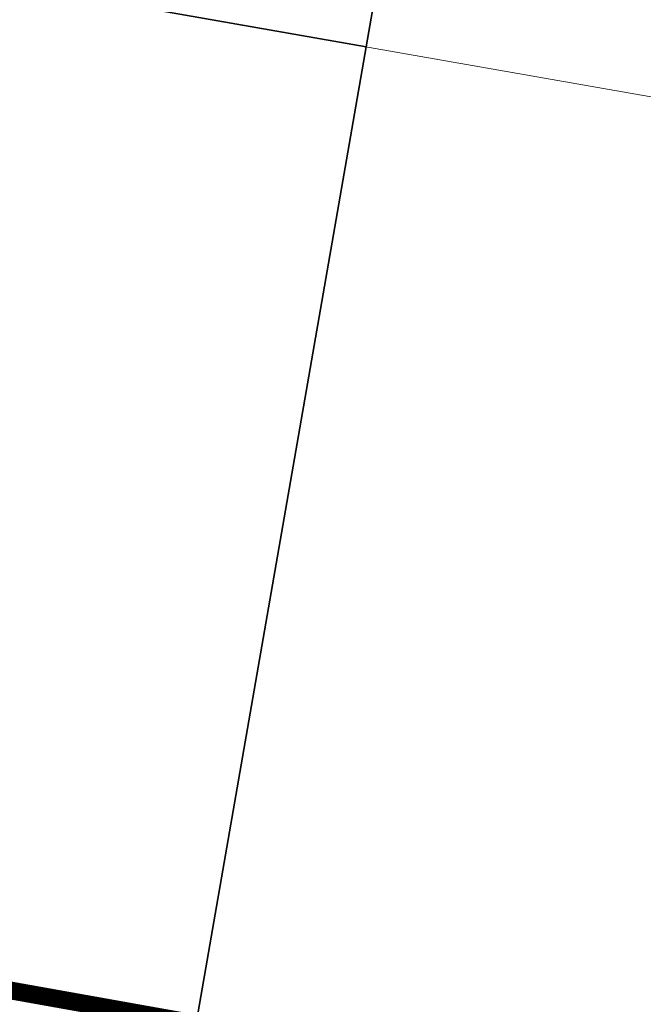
# Model space of a CAD drawing. Header units: metres. Extents: x 2514 to 227642, y 1683 to 852646.
# Tile 108 of 256: x 113801.43 to 113808.42, y 426261.75 to 426272.8. Entities that reach past the tile are written whole.
import ezdxf
from ezdxf.lldxf.tags import DXFTag

# ---------------------------------------------------------------- set-up
doc = ezdxf.new("R2010")
doc.units = ezdxf.units.M
doc.linetypes.add('XX-CENTER', pattern=[8, 5, -1, 1, -1])
for name, color, linetype, lineweight in [('B-WE-KG-GRENS_PERCEEL-GV', 252, 'KG-PERCEEL', 18), ('B-WE-OG-BEBOUWING-GV', 4, 'Continuous', 35), ('N-WE-KG-WERKGRENS-G', 7, 'XX-CENTER', 35)]:
    doc.layers.add(name, color=color, linetype=linetype, lineweight=lineweight)
doc.styles.get("Standard").update_dxf_attribs({"font": 'romans'})
tags = doc.linetypes.add('KG-PERCEEL', pattern='A,5.5,-2,["P",Standard,S=1.8,R=0,X=-0.5,Y=-0.9],-2,5.5,-2,[5,NLCS.SHX,S=0.75,R=0,X=0,Y=0],-2', length=19).pattern_tags.tags
tags[6] = DXFTag(74, 10)

msp = doc.modelspace()

# ---------------------------------------------------------------- linework, layer by layer
at = {"layer": 'B-WE-KG-GRENS_PERCEEL-GV', "ltscale": 0.2}
msp.add_lwpolyline([(113809.184, 426259.627), (113811.261, 426271.452), (113797.523, 426273.865), (113797.569, 426274.131), (113787.333, 426275.913), (113785.226, 426263.799)], close=True, dxfattribs=at)
at = {"layer": 'B-WE-OG-BEBOUWING-GV'}
for points in [[(113791.29, 426287.403), (113789.384, 426287.735), (113788.442, 426282.325), (113798.587, 426280.558), (113797.47, 426274.148), (113797.424, 426273.882), (113805.317, 426272.496), (113807.371, 426284.297), (113807.4, 426284.465), (113801.578, 426285.479), (113801.6, 426285.607), (113797.438, 426286.332)], [(113797.47, 426274.148), (113787.333, 426275.913), (113786.392, 426270.504), (113796.638, 426268.72), (113795.47, 426262.015), (113803.257, 426260.659), (113805.317, 426272.496), (113797.424, 426273.882)]]:
    msp.add_lwpolyline(points, close=True, dxfattribs=at)
at = {"layer": 'N-WE-KG-WERKGRENS-G', "ltscale": 0.5, "const_width": 0.2, "flags": 128}
msp.add_lwpolyline([(113796.56, 426314.119), (113817.428, 426310.308), (113808.544, 426260.62), (113786.07, 426264.638), (113790.136, 426286.8), (113791.915, 426286.474)], close=True, dxfattribs=at)

doc.saveas('drawing.dxf')
